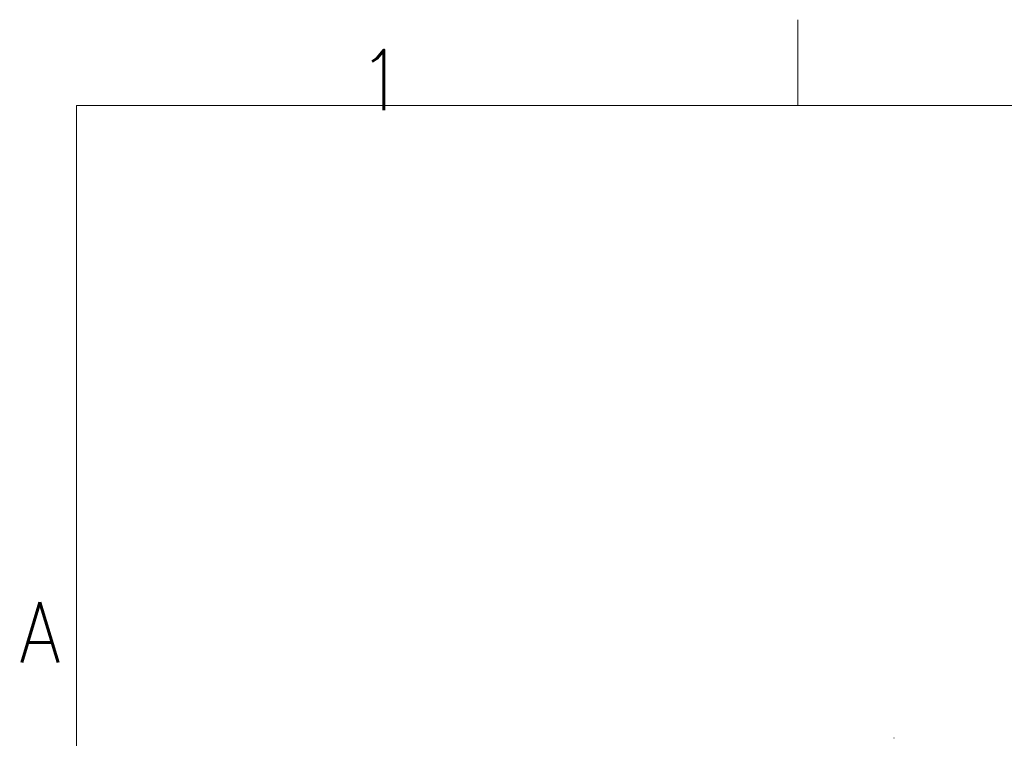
# Model space of a CAD drawing. Header units: inches. Extents: x 0 to 29700, y -16 to 21000.
# Tile 104 of 256: x 85 to 2951, y 18909 to 21000. Entities that reach past the tile are written whole.
import ezdxf

# ---------------------------------------------------------------- set-up
doc = ezdxf.new("R2010")
doc.units = ezdxf.units.IN
doc.layers.add('1', color=7, linetype='Continuous', true_color=0xffffff)
doc.layers.add('210', color=7, linetype='Continuous', true_color=0xffffff)
doc.styles.add('latin_extended', font='simplex.shx')

msp = doc.modelspace()

# ---------------------------------------------------------------- linework, layer by layer
at = {"layer": '1', "color": 2, "linetype": 'Continuous', "lineweight": 25}
msp.add_line((2630.39, 18908.729), (2629.534, 18908.729), dxfattribs=at)
at = {"layer": '210', "color": 7, "linetype": 'Continuous', "lineweight": 18}
for p, q in [((2350, 20750), (2350, 21000)), ((250, 20750), (29450, 20750)), ((250, 250), (250, 20750))]:
    msp.add_line(p, q, dxfattribs=at)

# ---------------------------------------------------------------- texts
at = {"layer": '210', "color": 211, "linetype": 'Continuous', "lineweight": 18, "char_height": 175, "attachment_point": 7, "line_spacing_factor": 0.963855, "style": 'latin_extended'}
for s, insert in [('\\W0.9188;1', (1069.16, 20736.628)), ('\\W0.8818;A', (83.887, 19129.555))]:
    msp.add_mtext(s, dxfattribs=dict(at, insert=insert))

doc.saveas('drawing.dxf')
